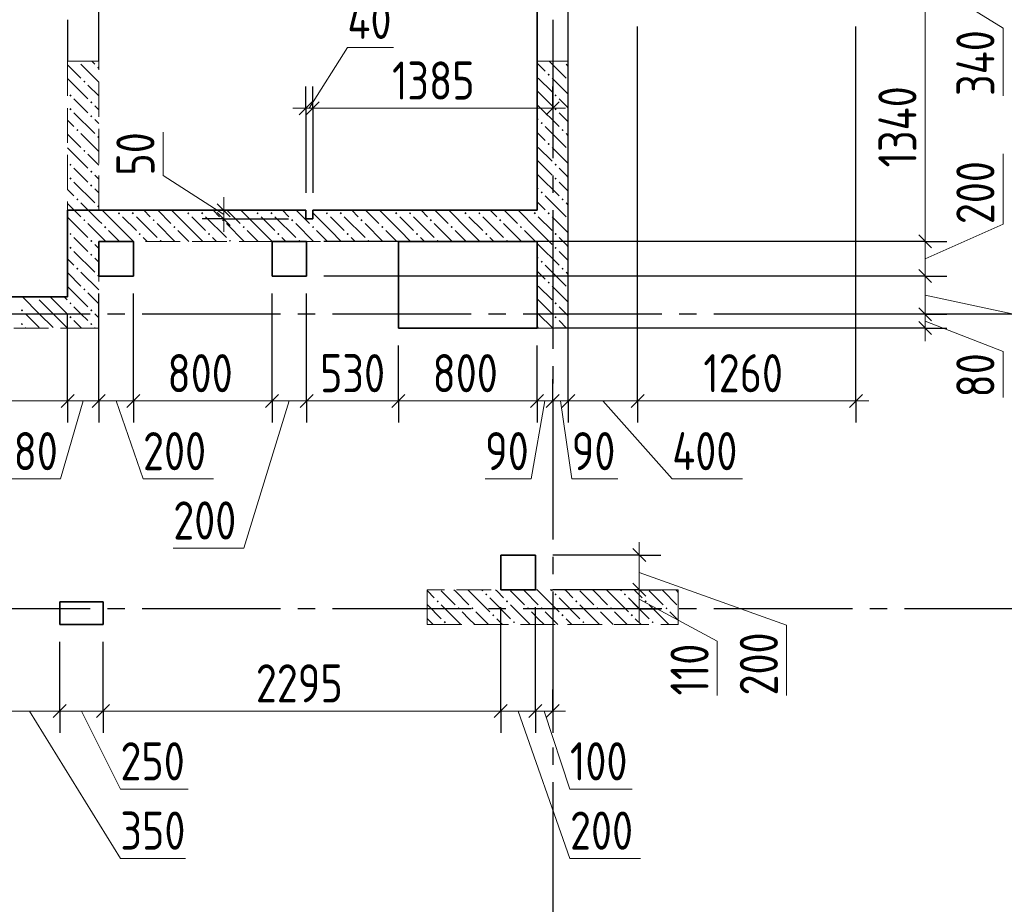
# Model space of a CAD drawing. Header units: millimetres. Extents: x 0 to 61017, y 0 to 42000.
# Tile 18 of 23: x 39604 to 45287, y 25395 to 30500. Entities that reach past the tile are written whole.
import ezdxf

# ---------------------------------------------------------------- set-up
doc = ezdxf.new("R2010")
doc.units = ezdxf.units.MM
doc.linetypes.add('______2', pattern=[270, 200, -70])
doc.linetypes.add('______5', pattern=[1100, 800, -100, 100, -100])
for name, color, linetype, lineweight in [('Standard', 7, 'Continuous', 25), ('ЖБ Пилон', 180, 'Continuous', 25), ('Макрос окна_ макрос двери', 7, 'Continuous', 18), ('Оси', 40, '______5', 18)]:
    doc.layers.add(name, color=color, linetype=linetype, lineweight=lineweight)
doc.layers.add('ЖБ Перекрытие верхний уровень', color=7, linetype='Continuous', lineweight=25, true_color=0xe0e0ff)
doc.layers.add('ЖБ Стена верхний уровень', color=7, linetype='Continuous', lineweight=25, true_color=0x006e00)
doc.styles.add('GOST 2.304-81', font='txt')

msp = doc.modelspace()

# ---------------------------------------------------------------- hatches: boundary and pattern name
at = {"layer": 'ЖБ Пилон', "linetype": 'Continuous', "lineweight": 18, "transparency": 33554687}
for points in [[(42290.5, 27183.1), (42296.9, 27189.6), (42303.4, 27183.1), (42296.9, 27176.6)], [(42690.5, 27183.1), (42696.9, 27189.6), (42703.4, 27183.1), (42696.9, 27176.6)], [(43090.5, 27183.1), (43096.9, 27189.6), (43103.4, 27183.1), (43096.9, 27176.6)], [(42010.4, 27143.1), (42016.9, 27149.6), (42023.4, 27143.1), (42016.9, 27136.6)], [(42130.5, 27103.1), (42137, 27109.6), (42143.5, 27103.1), (42137, 27096.6)], [(42210.4, 27103.1), (42216.9, 27109.6), (42223.4, 27103.1), (42216.9, 27096.6)], [(42410.4, 27143.1), (42416.9, 27149.6), (42423.4, 27143.1), (42416.9, 27136.6)], [(42530.5, 27103.1), (42537, 27109.6), (42543.5, 27103.1), (42537, 27096.6)], [(42610.4, 27103.1), (42616.9, 27109.6), (42623.4, 27103.1), (42616.9, 27096.6)], [(42810.4, 27143.1), (42816.9, 27149.6), (42823.4, 27143.1), (42816.9, 27136.6)], [(42930.5, 27103.1), (42937, 27109.6), (42943.5, 27103.1), (42937, 27096.6)], [(43010.4, 27103.1), (43016.9, 27109.6), (43023.4, 27103.1), (43016.9, 27096.6)], [(43210.4, 27143.1), (43216.9, 27149.6), (43223.4, 27143.1), (43216.9, 27136.6)], [(43330.5, 27103.1), (43337, 27109.6), (43343.5, 27103.1), (43337, 27096.6)], [(42330.5, 27063.1), (42337, 27069.6), (42343.5, 27063.1), (42337, 27056.6)], [(42730.5, 27063.1), (42737, 27069.6), (42743.5, 27063.1), (42737, 27056.6)], [(43130.5, 27063.1), (43137, 27069.6), (43143.5, 27063.1), (43137, 27056.6)], [(42050.5, 27023.1), (42057, 27029.6), (42063.5, 27023.1), (42057, 27016.6)], [(42450.5, 27023.1), (42457, 27029.6), (42463.5, 27023.1), (42457, 27016.6)], [(42850.5, 27023.1), (42857, 27029.6), (42863.5, 27023.1), (42857, 27016.6)], [(43250.5, 27023.1), (43257, 27029.6), (43263.5, 27023.1), (43257, 27016.6)]]:
    msp.add_hatch(color=7, dxfattribs=at).paths.add_polyline_path(points, flags=16)
at = {"layer": 'ЖБ Стена верхний уровень', "linetype": 'Continuous', "lineweight": 18, "transparency": 33554687}
for points in [[(39940.3, 30260), (39937, 30256.6), (39933.6, 30260)], [(42740.3, 30260), (42737, 30256.6), (42733.6, 30260)], [(40050.5, 30223.1), (40057, 30229.6), (40060, 30226.6), (40060, 30219.7), (40057, 30216.6)], [(42650.5, 30183.1), (42657, 30189.6), (42663.5, 30183.1), (42657, 30176.6)], [(39970.5, 30143.1), (39977, 30149.6), (39983.4, 30143.1), (39977, 30136.6)], [(39890.5, 30063.1), (39896.9, 30069.6), (39903.4, 30063.1), (39896.9, 30056.6)], [(42690.5, 30063.1), (42696.9, 30069.6), (42703.4, 30063.1), (42696.9, 30056.6)], [(40010.4, 30023.1), (40016.9, 30029.6), (40023.4, 30023.1), (40016.9, 30016.6)], [(39890.5, 29983.1), (39896.9, 29989.6), (39903.4, 29983.1), (39896.9, 29976.6)], [(42690.5, 29983.1), (42696.9, 29989.6), (42703.4, 29983.1), (42696.9, 29976.6)], [(40010.4, 29943.1), (40016.9, 29949.6), (40023.4, 29943.1), (40016.9, 29936.6)], [(42610.4, 29903.1), (42616.9, 29909.6), (42623.4, 29903.1), (42616.9, 29896.6)], [(39930.5, 29863.1), (39937, 29869.6), (39943.5, 29863.1), (39937, 29856.6)], [(42730.5, 29863.1), (42737, 29869.6), (42743.5, 29863.1), (42737, 29856.6)], [(40050.5, 29823.1), (40057, 29829.6), (40060, 29826.6), (40060, 29819.7), (40057, 29816.6)], [(42650.5, 29783.1), (42657, 29789.6), (42663.5, 29783.1), (42657, 29776.6)], [(39970.5, 29743.1), (39977, 29749.6), (39983.4, 29743.1), (39977, 29736.6)], [(39890.5, 29663.1), (39896.9, 29669.6), (39903.4, 29663.1), (39896.9, 29656.6)], [(42690.5, 29663.1), (42696.9, 29669.6), (42703.4, 29663.1), (42696.9, 29656.6)], [(40010.4, 29623.1), (40016.9, 29629.6), (40023.4, 29623.1), (40016.9, 29616.6)], [(39890.5, 29583.1), (39896.9, 29589.6), (39903.4, 29583.1), (39896.9, 29576.6)], [(42690.5, 29583.1), (42696.9, 29589.6), (42703.4, 29583.1), (42696.9, 29576.6)], [(40010.4, 29543.1), (40016.9, 29549.6), (40023.4, 29543.1), (40016.9, 29536.6)], [(42610.4, 29503.1), (42616.9, 29509.6), (42623.4, 29503.1), (42616.9, 29496.6)], [(39930.5, 29463.1), (39937, 29469.6), (39943.5, 29463.1), (39937, 29456.6)], [(42730.5, 29463.1), (42737, 29469.6), (42743.5, 29463.1), (42737, 29456.6)], [(40050.5, 29423.1), (40057, 29429.6), (40060, 29426.6), (40060, 29419.7), (40057, 29416.6)], [(40170.5, 29383.1), (40177, 29389.6), (40183.4, 29383.1), (40177, 29376.6)], [(40250.5, 29383.1), (40257, 29389.6), (40263.5, 29383.1), (40257, 29376.6)], [(40570.5, 29383.1), (40577, 29389.6), (40583.4, 29383.1), (40577, 29376.6)], [(40650.5, 29383.1), (40657, 29389.6), (40663.5, 29383.1), (40657, 29376.6)], [(40970.5, 29383.1), (40977, 29389.6), (40983.4, 29383.1), (40977, 29376.6)], [(41050.5, 29383.1), (41057, 29389.6), (41063.5, 29383.1), (41057, 29376.6)], [(41370.5, 29383.1), (41377, 29389.6), (41383.4, 29383.1), (41377, 29376.6)], [(41450.5, 29383.1), (41457, 29389.6), (41463.5, 29383.1), (41457, 29376.6)], [(41770.5, 29383.1), (41777, 29389.6), (41783.4, 29383.1), (41777, 29376.6)], [(41850.5, 29383.1), (41857, 29389.6), (41863.5, 29383.1), (41857, 29376.6)], [(42170.5, 29383.1), (42177, 29389.6), (42183.4, 29383.1), (42177, 29376.6)], [(42250.5, 29383.1), (42257, 29389.6), (42263.5, 29383.1), (42257, 29376.6)], [(42570.5, 29383.1), (42577, 29389.6), (42583.4, 29383.1), (42577, 29376.6)], [(42650.5, 29383.1), (42657, 29389.6), (42663.5, 29383.1), (42657, 29376.6)], [(39970.5, 29343.1), (39977, 29349.6), (39983.4, 29343.1), (39977, 29336.6)], [(40370.5, 29343.1), (40377, 29349.6), (40383.4, 29343.1), (40377, 29336.6)], [(40770.5, 29343.1), (40777, 29349.6), (40783.4, 29343.1), (40777, 29336.6)], [(41170.5, 29343.1), (41177, 29349.6), (41183.4, 29343.1), (41177, 29336.6)], [(41570.5, 29343.1), (41577, 29349.6), (41583.4, 29343.1), (41577, 29336.6)], [(41970.5, 29343.1), (41977, 29349.6), (41983.4, 29343.1), (41977, 29336.6)], [(42370.5, 29343.1), (42377, 29349.6), (42383.4, 29343.1), (42377, 29336.6)], [(39890.5, 29263.1), (39896.9, 29269.6), (39903.4, 29263.1), (39896.9, 29256.6)], [(40090.5, 29303.1), (40096.9, 29309.6), (40103.4, 29303.1), (40096.9, 29296.6)], [(40290.5, 29263.1), (40296.9, 29269.6), (40303.4, 29263.1), (40296.9, 29256.6)], [(40490.5, 29303.1), (40496.9, 29309.6), (40503.4, 29303.1), (40496.9, 29296.6)], [(40690.5, 29263.1), (40696.9, 29269.6), (40703.4, 29263.1), (40696.9, 29256.6)], [(40890.5, 29303.1), (40896.9, 29309.6), (40903.4, 29303.1), (40896.9, 29296.6)], [(41090.5, 29263.1), (41096.9, 29269.6), (41103.4, 29263.1), (41096.9, 29256.6)], [(41290.5, 29303.1), (41296.9, 29309.6), (41303.4, 29303.1), (41296.9, 29296.6)], [(41490.5, 29263.1), (41496.9, 29269.6), (41503.4, 29263.1), (41496.9, 29256.6)], [(41690.5, 29303.1), (41696.9, 29309.6), (41703.4, 29303.1), (41696.9, 29296.6)], [(41890.5, 29263.1), (41896.9, 29269.6), (41903.4, 29263.1), (41896.9, 29256.6)], [(42090.5, 29303.1), (42096.9, 29309.6), (42103.4, 29303.1), (42096.9, 29296.6)], [(42290.5, 29263.1), (42296.9, 29269.6), (42303.4, 29263.1), (42296.9, 29256.6)], [(42490.5, 29303.1), (42496.9, 29309.6), (42503.4, 29303.1), (42496.9, 29296.6)], [(42690.5, 29263.1), (42696.9, 29269.6), (42703.4, 29263.1), (42696.9, 29256.6)], [(40010.4, 29223.1), (40016.9, 29229.6), (40023.4, 29223.1), (40016.9, 29216.6)], [(40410.4, 29223.1), (40416.9, 29229.6), (40423.4, 29223.1), (40420.3, 29220), (40413.6, 29220)], [(40810.4, 29223.1), (40816.9, 29229.6), (40823.4, 29223.1), (40820.3, 29220), (40813.6, 29220)], [(41210.4, 29223.1), (41216.9, 29229.6), (41223.4, 29223.1), (41220.3, 29220), (41213.6, 29220)], [(41610.4, 29223.1), (41616.9, 29229.6), (41623.4, 29223.1), (41620.3, 29220), (41613.6, 29220)], [(42010.4, 29223.1), (42016.9, 29229.6), (42023.4, 29223.1), (42020.3, 29220), (42013.6, 29220)], [(42410.4, 29223.1), (42416.9, 29229.6), (42423.4, 29223.1), (42420.3, 29220), (42413.6, 29220)], [(39890.5, 29183.1), (39896.9, 29189.6), (39903.4, 29183.1), (39896.9, 29176.6)], [(42690.5, 29183.1), (42696.9, 29189.6), (42703.4, 29183.1), (42696.9, 29176.6)], [(40010.4, 29143.1), (40016.9, 29149.6), (40023.4, 29143.1), (40016.9, 29136.6)], [(42610.4, 29103.1), (42616.9, 29109.6), (42623.4, 29103.1), (42616.9, 29096.6)], [(39930.5, 29063.1), (39937, 29069.6), (39943.5, 29063.1), (39937, 29056.6)], [(42730.5, 29063.1), (42737, 29069.6), (42743.5, 29063.1), (42737, 29056.6)], [(40050.5, 29023.1), (40057, 29029.6), (40060, 29026.6), (40060, 29019.7), (40057, 29016.6)], [(42650.5, 28983.1), (42657, 28989.6), (42663.5, 28983.1), (42657, 28976.6)], [(39970.5, 28943.1), (39977, 28949.6), (39983.4, 28943.1), (39977, 28936.6)], [(39700.3, 28900), (39696.9, 28896.6), (39693.6, 28900)], [(39610.4, 28823.1), (39616.9, 28829.6), (39623.4, 28823.1), (39616.9, 28816.6)], [(39890.5, 28863.1), (39896.9, 28869.6), (39903.4, 28863.1), (39896.9, 28856.6)], [(40010.4, 28823.1), (40016.9, 28829.6), (40023.4, 28823.1), (40016.9, 28816.6)], [(42690.5, 28863.1), (42696.9, 28869.6), (42703.4, 28863.1), (42696.9, 28856.6)], [(39890.5, 28783.1), (39896.9, 28789.6), (39903.4, 28783.1), (39896.9, 28776.6)], [(42690.5, 28783.1), (42696.9, 28789.6), (42703.4, 28783.1), (42696.9, 28776.6)], [(39610.4, 28743.1), (39616.9, 28749.6), (39623.4, 28743.1), (39616.9, 28736.6)], [(40010.4, 28743.1), (40016.9, 28749.6), (40023.4, 28743.1), (40016.9, 28736.6)]]:
    msp.add_hatch(color=7, dxfattribs=at).paths.add_polyline_path(points, flags=16)

# ---------------------------------------------------------------- linework, layer by layer
at = {"layer": 'Standard', "color": 7, "linetype": 'Continuous', "lineweight": 13, "transparency": 33554687}
for p, q in [((44830, 30730), (45280, 30451)), ((44830, 30560), (44830, 29220)), ((45280, 30451), (45280, 30060)), ((41275, 29988.8), (41495, 30338.7)), ((41495, 30338.7), (41760.9, 30338.7)), ((41255, 29988.8), (41180, 29988.8)), ((41255, 29988.8), (41295, 29988.8)), ((41295, 29988.8), (42680, 29988.8)), ((42680, 29988.8), (42755, 29988.8)), ((40431.8, 29600), (40431.8, 29850.3)), ((45280, 29320), (45280, 29726.6)), ((40781.8, 29375), (40431.8, 29600)), ((40781.8, 29400), (40781.8, 29475)), ((40781.8, 29400), (40781.8, 29350)), ((40781.8, 29350), (40781.8, 29275)), ((44830, 29120), (45280, 29320)), ((44830, 29220), (44830, 29020)), ((44830, 29020), (44830, 28800)), ((44830, 28910), (45680, 28726.6)), ((44830, 28800), (44830, 28720)), ((44830, 28760), (45280, 28585.9)), ((44830, 28720), (44830, 28645)), ((45280, 28585.9), (45280, 28320)), ((38760, 28300), (39880, 28300)), ((39970, 28300), (39839.7, 27850)), ((39880, 28300), (40060, 28300)), ((40060, 28300), (40260, 28300)), ((40160, 28300), (40315.6, 27850)), ((40260, 28300), (41060, 28300)), ((41160, 28300), (40896.6, 27450)), ((41060, 28300), (41260, 28300)), ((41260, 28300), (41790, 28300)), ((41790, 28300), (42590, 28300)), ((42635, 28300), (42555.9, 27850)), ((42590, 28300), (42680, 28300)), ((42680, 28300), (42770, 28300)), ((42725, 28300), (42790, 27850)), ((42770, 28300), (43170, 28300)), ((42970, 28300), (43370, 27850)), ((43170, 28300), (44430, 28300)), ((44430, 28300), (44505, 28300)), ((39839.7, 27850), (39480, 27850)), ((40315.6, 27850), (40722.2, 27850)), ((42555.9, 27850), (42290, 27850)), ((42790, 27850), (43055.9, 27850)), ((43370, 27850), (43776.6, 27850)), ((40896.6, 27450), (40490, 27450)), ((43180, 27410), (43180, 27485)), ((43180, 27410), (43180, 27210)), ((43180, 27310), (44030, 27006.6)), ((43180, 27210), (43180, 27100)), ((43180, 27155), (43630, 26912.8)), ((43180, 27100), (43180, 27025)), ((44030, 27006.6), (44030, 26600)), ((43630, 26912.8), (43630, 26600)), ((39485, 26510), (39835, 26510)), ((39660, 26510), (40185, 25660)), ((39835, 26510), (40085, 26510)), ((39960, 26510), (40185, 26060)), ((42380, 26510), (42580, 26510)), ((42480, 26510), (42780, 25660)), ((42580, 26510), (42680, 26510)), ((42630, 26510), (42780, 26060)), ((42680, 26510), (42755, 26510)), ((40185, 26060), (40576, 26060)), ((42780, 26060), (43139.7, 26060)), ((40185, 25660), (40560.4, 25660)), ((42780, 25660), (43186.6, 25660))]:
    msp.add_line(p, q, dxfattribs=at)
at = {"layer": 'Standard', "color": 251, "linetype": 'Continuous', "lineweight": -3, "true_color": 0x656565, "transparency": 33554687}
for p, q in [((44430, 28300), (44430, 30460)), ((41255, 29988.8), (41255, 30113.8)), ((41295, 29988.8), (41295, 30113.8)), ((42680, 29988.8), (42680, 30113.8)), ((41255, 29988.8), (41255, 29863.8)), ((41255, 29988.8), (41255, 29500)), ((41295, 29988.8), (41295, 29863.8)), ((41295, 29988.8), (41295, 29500)), ((42680, 29988.8), (42680, 29863.8)), ((42680, 29988.8), (42680, 29988.8)), ((40781.8, 29400), (40656.8, 29400)), ((40781.8, 29400), (40906.8, 29400)), ((40781.8, 29400), (41155, 29400)), ((40781.8, 29350), (40656.8, 29350)), ((40781.8, 29350), (40906.8, 29350)), ((40781.8, 29350), (41155, 29350)), ((44830, 29220), (41360, 29220)), ((44830, 29220), (44705, 29220)), ((44830, 29220), (44955, 29220)), ((44830, 29020), (41360, 29020)), ((44830, 29020), (44705, 29020)), ((44830, 29020), (44955, 29020)), ((44830, 28800), (44137.2, 28800)), ((44830, 28800), (44705, 28800)), ((44830, 28800), (44955, 28800)), ((44830, 28720), (42690, 28720)), ((44830, 28720), (44705, 28720)), ((44830, 28720), (44955, 28720)), ((39880, 28300), (39880, 28425)), ((40060, 28300), (40060, 28425)), ((40260, 28300), (40260, 28425)), ((41060, 28300), (41060, 28425)), ((41260, 28300), (41260, 28425)), ((41790, 28300), (41790, 28425)), ((42590, 28300), (42590, 28425)), ((42680, 28300), (42680, 28425)), ((42770, 28300), (42770, 28425)), ((43170, 28300), (43170, 28425)), ((44430, 28300), (44430, 28425)), ((39880, 28300), (39880, 28175)), ((40060, 28300), (40060, 28175)), ((40260, 28300), (40260, 28175)), ((41060, 28300), (41060, 28175)), ((41260, 28300), (41260, 28175)), ((41790, 28300), (41790, 28175)), ((42590, 28300), (42590, 28175)), ((42680, 28300), (42680, 28175)), ((42680, 28300), (42680, 28300)), ((42770, 28300), (42770, 28175)), ((43170, 28300), (43170, 28175)), ((44430, 28300), (44430, 28175)), ((43180, 27410), (42680, 27410)), ((43180, 27410), (43055, 27410)), ((43180, 27410), (43305, 27410)), ((43180, 27210), (42680, 27210)), ((43180, 27210), (43055, 27210)), ((43180, 27210), (43305, 27210)), ((42380, 26510), (42380, 27110)), ((42580, 26510), (42580, 27110)), ((43180, 27100), (43055, 27100)), ((43180, 27100), (43305, 27100)), ((43180, 27100), (43180, 27100)), ((39835, 26510), (39835, 26910)), ((40085, 26510), (40085, 26910)), ((39835, 26510), (39835, 26635)), ((40085, 26510), (40085, 26635)), ((42380, 26510), (42380, 26635)), ((42580, 26510), (42580, 26635)), ((42680, 26510), (42680, 26635)), ((39835, 26510), (39835, 26385)), ((40085, 26510), (40085, 26385)), ((42380, 26510), (42380, 26385)), ((42580, 26510), (42580, 26385)), ((42680, 26510), (42680, 26385)), ((42680, 26510), (42680, 26510))]:
    msp.add_line(p, q, dxfattribs=at)
at = {"layer": 'Standard', "color": 7, "linetype": 'Continuous', "lineweight": 25, "transparency": 33554687}
for p, q in [((41217.5, 29951.3), (41292.5, 30026.3)), ((41257.5, 29951.3), (41332.5, 30026.3)), ((42642.5, 29951.3), (42717.5, 30026.3)), ((40744.3, 29437.5), (40819.3, 29362.5)), ((40744.3, 29387.5), (40819.3, 29312.5)), ((44792.5, 29257.5), (44867.5, 29182.5)), ((44792.5, 29057.5), (44867.5, 28982.5)), ((44792.5, 28837.5), (44867.5, 28762.5)), ((44792.5, 28757.5), (44867.5, 28682.5)), ((39842.5, 28262.5), (39917.5, 28337.5)), ((40022.5, 28262.5), (40097.5, 28337.5)), ((40222.5, 28262.5), (40297.5, 28337.5)), ((41022.5, 28262.5), (41097.5, 28337.5)), ((41222.5, 28262.5), (41297.5, 28337.5)), ((41752.5, 28262.5), (41827.5, 28337.5)), ((42552.5, 28262.5), (42627.5, 28337.5)), ((42642.5, 28262.5), (42717.5, 28337.5)), ((42732.5, 28262.5), (42807.5, 28337.5)), ((43132.5, 28262.5), (43207.5, 28337.5)), ((44392.5, 28262.5), (44467.5, 28337.5)), ((43142.5, 27447.5), (43217.5, 27372.5)), ((43142.5, 27247.5), (43217.5, 27172.5)), ((43142.5, 27137.5), (43217.5, 27062.5)), ((39797.5, 26472.5), (39872.5, 26547.5)), ((40047.5, 26472.5), (40122.5, 26547.5)), ((42342.5, 26472.5), (42417.5, 26547.5)), ((42542.5, 26472.5), (42617.5, 26547.5)), ((42642.5, 26472.5), (42717.5, 26547.5))]:
    msp.add_line(p, q, dxfattribs=at)
at = {"layer": 'Standard', "color": 251, "linetype": 'Continuous', "lineweight": -3, "true_color": 0x656565, "transparency": 33554687}
for points in [[(42770, 28300), (42770, 28317), (42770, 28317), (42770, 30460)], [(43170, 28300), (43170, 28317), (43170, 28317), (43170, 30460)], [(40060, 28300), (40060, 28317), (40060, 28317), (40060, 28317), (40060, 28317), (40060, 28317), (40060, 28317), (40060, 28317), (40060, 28317), (40060, 28920)], [(40260, 28300), (40260, 28317), (40260, 28317), (40260, 28317), (40260, 28317), (40260, 28317), (40260, 28317), (40260, 28317), (40260, 28317), (40260, 28920)], [(41060, 28300), (41060, 28317), (41060, 28317), (41060, 28317), (41060, 28317), (41060, 28317), (41060, 28317), (41060, 28920)], [(41260, 28300), (41260, 28317), (41260, 28317), (41260, 28317), (41260, 28317), (41260, 28317), (41260, 28317), (41260, 28920)], [(39880, 28300), (39880, 28317), (39880, 28317), (39880, 28317), (39880, 28317), (39880, 28317), (39880, 28317), (39880, 28317), (39880, 28317), (39880, 28800)], [(41790, 28300), (41790, 28317), (41790, 28317), (41790, 28317), (41790, 28317), (41790, 28620)], [(42590, 28300), (42590, 28317), (42590, 28317), (42590, 28620)]]:
    msp.add_lwpolyline(points, dxfattribs=at)
at = {"layer": 'Standard', "color": 7, "linetype": 'Continuous', "lineweight": 13, "transparency": 33554687}
msp.add_lwpolyline([(40085, 26510), (40282.4, 26510), (40282.4, 26510), (42380, 26510)], dxfattribs=at)
at = {"layer": 'ЖБ Перекрытие верхний уровень', "color": 7, "linetype": 'Continuous', "lineweight": 35, "transparency": 33554687}
for p, q in [((42590, 33445), (42590, 29400)), ((41255, 29400), (39880, 29400)), ((39880, 29400), (39880, 28900)), ((41255, 29400), (41255, 29350)), ((41295, 29350), (41295, 29400)), ((42590, 29400), (41295, 29400)), ((41255, 29350), (41295, 29350)), ((40260, 29220), (40060, 29220)), ((40060, 29220), (40060, 29020)), ((40260, 29020), (40260, 29220)), ((41260, 29220), (41060, 29220)), ((41060, 29220), (41060, 29020)), ((41260, 29020), (41260, 29220)), ((42590, 29220), (41790, 29220)), ((41790, 29220), (41790, 28720)), ((42590, 28720), (42590, 29220)), ((40060, 29020), (40260, 29020)), ((41060, 29020), (41260, 29020)), ((39880, 28900), (38130, 28900)), ((41790, 28720), (42590, 28720)), ((42580, 27410), (42380, 27410)), ((42380, 27410), (42380, 27210)), ((42580, 27210), (42580, 27410)), ((42380, 27210), (42580, 27210)), ((40085, 27140), (39835, 27140)), ((39835, 27140), (39835, 27010)), ((40085, 27010), (40085, 27140)), ((39835, 27010), (40085, 27010))]:
    msp.add_line(p, q, dxfattribs=at)
at = {"layer": 'ЖБ Пилон', "color": 253, "linetype": '______2', "lineweight": 13, "true_color": 0xa0a0a0, "transparency": 33554687}
for p, q in [((43405, 27210), (41955, 27210)), ((41955, 27210), (41955, 27010)), ((43405, 27010), (43405, 27210)), ((41955, 27010), (43405, 27010))]:
    msp.add_line(p, q, dxfattribs=at)
at = {"layer": 'ЖБ Пилон', "color": 9, "linetype": 'Continuous', "lineweight": 18, "true_color": 0xc7c7c7, "transparency": 33554687}
for p, q in [((41957, 27203.1), (41955, 27205.1)), ((41996.9, 27163.1), (41957, 27203.1)), ((42037, 27203.1), (42116.9, 27123.1)), ((42116.9, 27203.1), (42110.1, 27210)), ((42116.9, 27203.1), (42196.9, 27123.1)), ((42190.1, 27210), (42196.9, 27203.1)), ((42196.9, 27203.1), (42316.9, 27083.1)), ((42270.1, 27210), (42277, 27203.1)), ((42357, 27203.1), (42350.1, 27210)), ((42396.9, 27163.1), (42357, 27203.1)), ((42437, 27203.1), (42516.9, 27123.1)), ((42516.9, 27203.1), (42510.1, 27210)), ((42516.9, 27203.1), (42596.9, 27123.1)), ((42590.1, 27210), (42596.9, 27203.1)), ((42596.9, 27203.1), (42716.9, 27083.1)), ((42670.1, 27210), (42677, 27203.1)), ((42757, 27203.1), (42750.1, 27210)), ((42796.9, 27163.1), (42757, 27203.1)), ((42837, 27203.1), (42916.9, 27123.1)), ((42916.9, 27203.1), (42910.1, 27210)), ((42916.9, 27203.1), (42996.9, 27123.1)), ((42990.1, 27210), (42996.9, 27203.1)), ((42996.9, 27203.1), (43116.9, 27083.1)), ((43070.1, 27210), (43077, 27203.1)), ((43157, 27203.1), (43150.1, 27210)), ((43196.9, 27163.1), (43157, 27203.1)), ((43237, 27203.1), (43316.9, 27123.1)), ((43316.9, 27203.1), (43310.1, 27210)), ((43316.9, 27203.1), (43396.9, 27123.1)), ((43390.1, 27210), (43396.9, 27203.1)), ((43396.9, 27203.1), (43405, 27195.1)), ((41955, 27125.1), (42037, 27043.1)), ((42037, 27123.1), (42150.1, 27010)), ((42316.9, 27163.1), (42437, 27043.1)), ((42437, 27123.1), (42550.1, 27010)), ((42716.9, 27163.1), (42837, 27043.1)), ((42837, 27123.1), (42950.1, 27010)), ((43116.9, 27163.1), (43237, 27043.1)), ((43237, 27123.1), (43350.1, 27010)), ((42196.9, 27043.1), (42157, 27083.1)), ((42237, 27083.1), (42310.1, 27010)), ((42596.9, 27043.1), (42557, 27083.1)), ((42637, 27083.1), (42710.1, 27010)), ((42996.9, 27043.1), (42957, 27083.1)), ((43037, 27083.1), (43110.1, 27010)), ((43396.9, 27043.1), (43357, 27083.1)), ((41957, 27043.1), (41990.1, 27010)), ((42230.1, 27010), (42196.9, 27043.1)), ((42357, 27043.1), (42390.1, 27010)), ((42630.1, 27010), (42596.9, 27043.1)), ((42757, 27043.1), (42790.1, 27010)), ((43030.1, 27010), (42996.9, 27043.1)), ((43157, 27043.1), (43190.1, 27010)), ((43405, 27035.1), (43396.9, 27043.1))]:
    msp.add_line(p, q, dxfattribs=at)
at = {"layer": 'ЖБ Стена верхний уровень', "color": 251, "linetype": '______2', "lineweight": 13, "true_color": 0x656565, "transparency": 33554687}
for p, q in [((39880, 30260), (40060, 30260)), ((39880, 30260), (39880, 28900)), ((40060, 29400), (40060, 30260)), ((42590, 30260), (42770, 30260)), ((42590, 30260), (42590, 29400)), ((42770, 28720), (42770, 30260)), ((41255, 29400), (40060, 29400)), ((41255, 29400), (41255, 29350)), ((41295, 29350), (41295, 29400)), ((42590, 29400), (41295, 29400)), ((41255, 29350), (41295, 29350)), ((40060, 29220), (42590, 29220)), ((40060, 28720), (40060, 29220)), ((42590, 29220), (42590, 28720)), ((39880, 28900), (38130, 28900)), ((37950, 28720), (39880, 28720)), ((39880, 28720), (40060, 28720)), ((42590, 28720), (42770, 28720))]:
    msp.add_line(p, q, dxfattribs=at)
at = {"layer": 'ЖБ Стена верхний уровень', "color": 9, "linetype": 'Continuous', "lineweight": 18, "true_color": 0xc7c7c7, "transparency": 33554687}
for p, q in [((39880, 30240.1), (39957, 30163.1)), ((39957, 30243.1), (40060, 30140.1)), ((40020.1, 30260), (40037, 30243.1)), ((42596.9, 30243.1), (42590, 30250.1)), ((42637, 30203.1), (42596.9, 30243.1)), ((42660.1, 30260), (42757, 30163.1)), ((39880, 30160.1), (39996.9, 30043.1)), ((40060, 30060.1), (39996.9, 30123.1)), ((42596.9, 30163.1), (42677, 30083.1)), ((42596.9, 30083.1), (42590, 30090.1)), ((42596.9, 30083.1), (42677, 30003.1)), ((39957, 30003.1), (39916.9, 30043.1)), ((42590, 30010.1), (42596.9, 30003.1)), ((42757, 30003.1), (42716.9, 30043.1)), ((39916.9, 29963.1), (40037, 29843.1)), ((39996.9, 29963.1), (39957, 30003.1)), ((40037, 30003.1), (40060, 29980.1)), ((42596.9, 30003.1), (42716.9, 29883.1)), ((39880, 29920.1), (39916.9, 29883.1)), ((40037, 29923.1), (40060, 29900.1)), ((42590, 29930.1), (42596.9, 29923.1)), ((39880, 29840.1), (39957, 29763.1)), ((39957, 29843.1), (40060, 29740.1)), ((42596.9, 29843.1), (42590, 29850.1)), ((42637, 29803.1), (42596.9, 29843.1)), ((42637, 29883.1), (42757, 29763.1)), ((39880, 29760.1), (39996.9, 29643.1)), ((40060, 29660.1), (39996.9, 29723.1)), ((42596.9, 29763.1), (42677, 29683.1)), ((42596.9, 29683.1), (42590, 29690.1)), ((42596.9, 29683.1), (42677, 29603.1)), ((39957, 29603.1), (39916.9, 29643.1)), ((42590, 29610.1), (42596.9, 29603.1)), ((42757, 29603.1), (42716.9, 29643.1)), ((39916.9, 29563.1), (40037, 29443.1)), ((39996.9, 29563.1), (39957, 29603.1)), ((40037, 29603.1), (40060, 29580.1)), ((42596.9, 29603.1), (42716.9, 29483.1)), ((39880, 29520.1), (39916.9, 29483.1)), ((40037, 29523.1), (40060, 29500.1)), ((42590, 29530.1), (42596.9, 29523.1)), ((39880, 29440.1), (39957, 29363.1)), ((39957, 29443.1), (40060, 29340.1)), ((42596.9, 29443.1), (42590, 29450.1)), ((42637, 29403.1), (42596.9, 29443.1)), ((42637, 29483.1), (42757, 29363.1)), ((40196.9, 29283.1), (40080.1, 29400)), ((40320.1, 29400), (40357, 29363.1)), ((40400.1, 29400), (40477, 29323.1)), ((40596.9, 29283.1), (40480.1, 29400)), ((40720.1, 29400), (40757, 29363.1)), ((40800.1, 29400), (40877, 29323.1)), ((40996.9, 29283.1), (40880.1, 29400)), ((41120.1, 29400), (41157, 29363.1)), ((41200.1, 29400), (41277, 29323.1)), ((41396.9, 29283.1), (41295, 29385.1)), ((41520.1, 29400), (41557, 29363.1)), ((41600.1, 29400), (41677, 29323.1)), ((41796.9, 29283.1), (41680.1, 29400)), ((41920.1, 29400), (41957, 29363.1)), ((42000.1, 29400), (42077, 29323.1)), ((42196.9, 29283.1), (42080.1, 29400)), ((42320.1, 29400), (42357, 29363.1)), ((42400.1, 29400), (42477, 29323.1)), ((42590, 29290.1), (42480.1, 29400)), ((39880, 29360.1), (39996.9, 29243.1)), ((40060, 29340.1), (40077, 29323.1)), ((40196.9, 29363.1), (40277, 29283.1)), ((40277, 29363.1), (40396.9, 29243.1)), ((40596.9, 29363.1), (40677, 29283.1)), ((40677, 29363.1), (40796.9, 29243.1)), ((40996.9, 29363.1), (41077, 29283.1)), ((41077, 29363.1), (41196.9, 29243.1)), ((41396.9, 29363.1), (41477, 29283.1)), ((41477, 29363.1), (41596.9, 29243.1)), ((41796.9, 29363.1), (41877, 29283.1)), ((41877, 29363.1), (41996.9, 29243.1)), ((42196.9, 29363.1), (42277, 29283.1)), ((42277, 29363.1), (42396.9, 29243.1)), ((42596.9, 29363.1), (42677, 29283.1)), ((40060, 29260.1), (39996.9, 29323.1)), ((40116.9, 29283.1), (40180.1, 29220)), ((40196.9, 29283.1), (40260.1, 29220)), ((40500.1, 29220), (40396.9, 29323.1)), ((40516.9, 29283.1), (40580.1, 29220)), ((40596.9, 29283.1), (40660.1, 29220)), ((40900.1, 29220), (40796.9, 29323.1)), ((40916.9, 29283.1), (40980.1, 29220)), ((40996.9, 29283.1), (41060.1, 29220)), ((41300.1, 29220), (41196.9, 29323.1)), ((41316.9, 29283.1), (41380.1, 29220)), ((41396.9, 29283.1), (41460.1, 29220)), ((41700.1, 29220), (41596.9, 29323.1)), ((41716.9, 29283.1), (41780.1, 29220)), ((41796.9, 29283.1), (41860.1, 29220)), ((42100.1, 29220), (41996.9, 29323.1)), ((42116.9, 29283.1), (42180.1, 29220)), ((42196.9, 29283.1), (42260.1, 29220)), ((42500.1, 29220), (42396.9, 29323.1)), ((42516.9, 29283.1), (42580.1, 29220)), ((42596.9, 29283.1), (42590, 29290.1)), ((42596.9, 29283.1), (42677, 29203.1)), ((39957, 29203.1), (39916.9, 29243.1)), ((40100.1, 29220), (40060, 29260.1)), ((40340.1, 29220), (40316.9, 29243.1)), ((40740.1, 29220), (40716.9, 29243.1)), ((41140.1, 29220), (41116.9, 29243.1)), ((41540.1, 29220), (41516.9, 29243.1)), ((41940.1, 29220), (41916.9, 29243.1)), ((42340.1, 29220), (42316.9, 29243.1)), ((42757, 29203.1), (42716.9, 29243.1)), ((39916.9, 29163.1), (40037, 29043.1)), ((39996.9, 29163.1), (39957, 29203.1)), ((40037, 29203.1), (40060, 29180.1)), ((42590, 29210.1), (42596.9, 29203.1)), ((42596.9, 29203.1), (42716.9, 29083.1)), ((39880, 29120.1), (39916.9, 29083.1)), ((40037, 29123.1), (40060, 29100.1)), ((42590, 29130.1), (42596.9, 29123.1)), ((39957, 29043.1), (40060, 28940.1)), ((42596.9, 29043.1), (42590, 29050.1)), ((42637, 29003.1), (42596.9, 29043.1)), ((42637, 29083.1), (42757, 28963.1)), ((39880, 29040.1), (39957, 28963.1)), ((39880, 28960.1), (39996.9, 28843.1)), ((42596.9, 28963.1), (42677, 28883.1)), ((39716.9, 28803.1), (39620.1, 28900)), ((39716.9, 28883.1), (39796.9, 28803.1)), ((39796.9, 28883.1), (39780.1, 28900)), ((39796.9, 28883.1), (39877, 28803.1)), ((39860.1, 28900), (39877, 28883.1)), ((40060, 28860.1), (39996.9, 28923.1)), ((42596.9, 28883.1), (42590, 28890.1)), ((42596.9, 28883.1), (42677, 28803.1)), ((39957, 28803.1), (39916.9, 28843.1)), ((42757, 28803.1), (42716.9, 28843.1)), ((39637, 28803.1), (39716.9, 28723.1)), ((39716.9, 28803.1), (39796.9, 28723.1)), ((39796.9, 28803.1), (39880, 28720.1)), ((39916.9, 28763.1), (39960.1, 28720)), ((39996.9, 28763.1), (39957, 28803.1)), ((40037, 28803.1), (40060, 28780.1)), ((42590, 28810.1), (42596.9, 28803.1)), ((42596.9, 28803.1), (42680.1, 28720)), ((42716.9, 28763.1), (42760.1, 28720)), ((39637, 28723.1), (39640.1, 28720)), ((39880, 28720.1), (39880.1, 28720)), ((40037, 28723.1), (40040.1, 28720)), ((42590, 28730.1), (42596.9, 28723.1))]:
    msp.add_line(p, q, dxfattribs=at)
for points in [[(42757, 30243.1), (42770, 30230.1), (42770, 30230.1)], [(42677, 30163.1), (42770, 30070.1), (42770, 30070.1)], [(42716.9, 29963.1), (42770, 29910.1), (42770, 29910.1)], [(42770, 29990.1), (42770, 29990.1), (42757, 30003.1)], [(42757, 29843.1), (42770, 29830.1), (42770, 29830.1)], [(42677, 29763.1), (42770, 29670.1), (42770, 29670.1)], [(42716.9, 29563.1), (42770, 29510.1), (42770, 29510.1)], [(42770, 29590.1), (42770, 29590.1), (42757, 29603.1)], [(42757, 29443.1), (42770, 29430.1), (42770, 29430.1)], [(42677, 29363.1), (42770, 29270.1), (42770, 29270.1)], [(42716.9, 29163.1), (42770, 29110.1), (42770, 29110.1)], [(42770, 29190.1), (42770, 29190.1), (42757, 29203.1)], [(42757, 29043.1), (42770, 29030.1), (42770, 29030.1)], [(42677, 28963.1), (42770, 28870.1), (42770, 28870.1)], [(42770, 28790.1), (42770, 28790.1), (42757, 28803.1)]]:
    msp.add_lwpolyline(points, dxfattribs=at)
at = {"layer": 'Макрос окна_ макрос двери', "color": 7, "linetype": 'Continuous', "lineweight": -3, "transparency": 33554687}
for p, q in [((40060, 30260), (40060, 30660)), ((42590, 30660), (42590, 30260)), ((42770, 30260), (42770, 30660)), ((39880, 30500), (39880, 30260))]:
    msp.add_line(p, q, dxfattribs=at)
at = {"layer": 'Оси', "color": 8, "linetype": '______5', "lineweight": -3, "transparency": 33554687}
for p, q in [((42680, 37100), (42680, 16970)), ((49910, 28800), (4600, 28800)), ((49910, 27100), (4600, 27100))]:
    msp.add_line(p, q, dxfattribs=at)

# ---------------------------------------------------------------- texts
at = {"layer": 'Standard', "color": 7, "linetype": 'Continuous', "lineweight": 25, "transparency": 33554687, "char_height": 220, "attachment_point": 7, "style": 'GOST 2.304-81'}
for s, insert, width in [('40', (41495, 30388.8), 391.305), ('1385', (41753, 30038.8), 594.589), ('1120', (39093.2, 28350), 578.848), ('800', (40456.7, 28350), 531.96), ('530', (41337.3, 28350), 500.82), ('800', (41986.7, 28350), 531.967), ('1260', (43549.8, 28350), 625.741), ('180', (39480, 27900), 485.079), ('200', (40315.6, 27900), 531.967), ('90', (42290, 27900), 391.305), ('90', (42790, 27900), 391.305), ('400', (43370, 27900), 531.967), ('200', (40490, 27500), 531.967), ('2295', (40966.7, 26560), 657.052), ('250', (40185, 26110), 516.39), ('100', (42780, 26110), 485.079), ('350', (40185, 25710), 500.814), ('200', (42780, 25710), 531.967)]:
    msp.add_mtext(s, dxfattribs=dict(at, insert=insert, width=width))
at = {"layer": 'Standard', "color": 7, "linetype": 'Continuous', "lineweight": 25, "transparency": 33554687, "char_height": 220, "attachment_point": 7, "rotation": 90, "style": 'GOST 2.304-81'}
for s, insert, width in [('340', (45230, 30060), 516.396), ('1340', (44780, 29647.6), 610.165), ('50', (40381.8, 29600), 375.735), ('200', (45230, 29320), 531.973), ('80', (45230, 28320), 391.311), ('110', (43580, 26600), 438.192), ('200', (43980, 26600), 531.967)]:
    msp.add_mtext(s, dxfattribs=dict(at, insert=insert, width=width))

doc.saveas('drawing.dxf')
